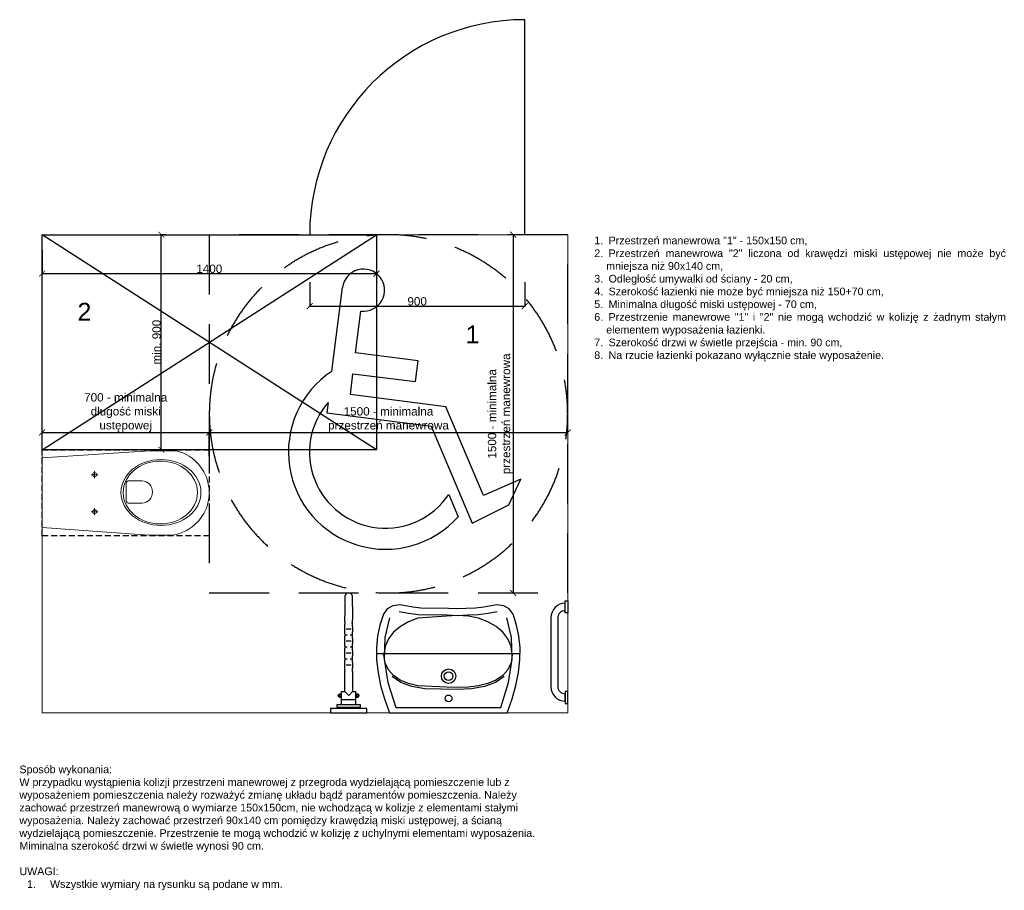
# Model space of a CAD drawing. Header units: millimetres. Extents: x 2816 to 6937, y 2883 to 6528.
import ezdxf

# ---------------------------------------------------------------- set-up
doc = ezdxf.new("R2010")
doc.units = ezdxf.units.MM
doc.linetypes.add('DASHED', pattern=[0.75, 0.5, -0.25])
doc.linetypes.add('HIDDEN', pattern=[0.375, 0.25, -0.125])
doc.layers.add('_RIGIPS G-K', color=7, linetype='Continuous', lineweight=15)
doc.layers.add('_RIGIPS OPISY', color=7, linetype='Continuous', lineweight=13)
doc.layers.add('_RIGIPS_NIEDRUKOWALNE', color=7, linetype='Continuous', lineweight=5, plot=False)
doc.layers.add('A-SANITARNE', color=95, linetype='Continuous')
doc.layers.add('A-WIDOK', color=1, linetype='Continuous')
doc.styles.get("Standard").update_dxf_attribs({"font": 'arial.ttf'})
doc.dimstyles.new('ISO-25', dxfattribs={"dimtxt": 2.5, "dimasz": 2.5, "dimexe": 1.25, "dimexo": 0.625, "dimtad": 1, "dimtxsty": 'Standard', "dimcen": 2.5, "dimadec": 0, "dimazin": 0, "dimtfac": 1, "dimtmove": 0, "dimatfit": 3, "dimfxl": 1, "dimarcsym": 0})

# ---------------------------------------------------------------- blocks, each defined once
blk = doc.blocks.new('A$C31C425BA')
at = {"color": 0}
for p, q in [((-70.6, 82.3), (-70.6, 176.4)), ((-47, 105.8), (-47, 152.9)), ((23.5, 105.8), (-47, 105.8)), ((23.5, 82.3), (23.5, 105.8)), ((-47, 58.8), (-47, 82.3)), ((-47, 82.3), (23.5, 82.3)), ((60.6, 58.8), (-47, 58.8)), ((114.4, -34.4), (60.6, 58.8)), ((-70.6, 47.2), (-70.6, 35.3)), ((-70.6, 35.3), (47, 35.3)), ((47, 35.3), (105.8, -66.6)), ((153.4, -11), (114.4, -34.4)), ((144, -41.3), (153.4, -11)), ((75.9, -38.1), (89.3, -61.5)), ((105.8, -66.6), (144, -41.3))]:
    blk.add_line(p, q, dxfattribs=at)
for centre, major_axis, start_param, end_param in [((-47, 176.4), (0, 23.5), 3.142593, 7.854982), ((0, 0), (0, 108.4), 0.70889, 4.109911), ((0, 0), (-0.2, 84.9), 0.978979, 4.244391)]:
    blk.add_ellipse(centre, major_axis=major_axis, ratio=1, start_param=start_param, end_param=end_param, dxfattribs=at)
blk = doc.blocks.new('niepelnosprawny')
at = {"linetype": 'HIDDEN', "ltscale": 100}
blk.add_lwpolyline([(7753518.52, 5443795.64), (7753518.52, 5443645.64), (7753368.52, 5443645.64), (7753368.52, 5443795.64)], close=True, dxfattribs=at)
blk.add_circle((7753443.52, 5443720.64), 75, dxfattribs=at)
at = {"xscale": -0.3750000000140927, "yscale": 0.3750000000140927, "zscale": 0.3750000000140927, "rotation": 7.163019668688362}
blk.add_blockref('A$C31C425BA', (7753444.75, 5443704.59), dxfattribs=at)
blk = doc.blocks.new('UMYWALKA_NP')
for points in [[(25.81, -54.01), (30.41, -54.04), (44.75, -54.29), (48.98, -54.72), (51.8, -55.28), (55.74, -56.01), (59.33, -55.58), (62.26, -53.97), (64.22, -51.12), (66.06, -45.51), (67.25, -39.69), (67.81, -33.64), (67.73, -27.38), (67.02, -20.89), (65.68, -14.17), (63.72, -7.2), (61.14, 0), (25.81, 0), (0, 0), (-2.58, -7.2), (-4.54, -14.17), (-5.88, -20.89), (-6.59, -27.38), (-6.67, -33.64), (-6.11, -39.69), (-4.91, -45.51), (-3.08, -51.12), (-1.12, -53.97), (1.81, -55.58), (5.41, -56.01), (9.34, -55.28), (12.17, -54.72), (16.39, -54.29), (21.21, -54.04), (25.81, -54.01)], [(30.41, -5.7), (31.09, -5.84), (31.64, -6.22), (32.02, -6.77), (32.16, -7.46), (32.02, -8.14), (31.64, -8.69), (31.09, -9.07), (30.41, -9.21), (29.73, -9.07), (29.17, -8.69), (28.79, -8.14), (28.66, -7.46), (28.79, -6.77), (29.17, -6.22), (29.73, -5.84), (30.41, -5.7)], [(30.41, -15.24), (31.86, -15.54), (33.06, -16.34), (33.86, -17.54), (34.16, -18.99), (33.86, -20.45), (33.06, -21.64), (31.86, -22.45), (30.41, -22.74), (28.95, -22.45), (27.76, -21.64), (26.95, -20.45), (26.66, -18.99), (26.95, -17.54), (27.76, -16.34), (28.95, -15.54), (30.41, -15.24)], [(30.41, -16.69), (31.3, -16.87), (32.03, -17.37), (32.53, -18.1), (32.71, -18.99), (32.53, -19.89), (32.03, -20.62), (31.3, -21.11), (30.41, -21.29), (29.51, -21.11), (28.78, -20.62), (28.29, -19.89), (28.11, -18.99), (28.29, -18.1), (28.78, -17.37), (29.51, -16.87), (30.41, -16.69)]]:
    blk.add_lwpolyline(points, close=True)
for points in [[(61.01, -49.28), (63.47, -38.98), (63.79, -27.74), (61.92, -15.65), (57.84, -2.8), (25.81, -2.8), (3.3, -2.8), (-0.78, -15.65), (-2.65, -27.74), (-2.33, -38.98), (0.13, -49.28)], [(-2.64, -30.14), (-2.05, -25.83), (-0.36, -22.22), (2.3, -19.26), (5.81, -16.92), (10.05, -15.17), (14.89, -13.96), (20.2, -13.26), (25.87, -13.04), (31.54, -13.26), (46.39, -13.96), (51.23, -15.17), (55.47, -16.92), (58.98, -19.26), (61.64, -22.22), (63.33, -25.83), (63.92, -30.14)], [(1.55, -18.74), (6.06, -15.71), (11.8, -13.63), (18.5, -12.42), (25.87, -12.04), (42.78, -12.42), (49.48, -13.63), (55.22, -15.71), (59.73, -18.74)], [(-2.64, -30.14), (-2.05, -34.42), (-0.37, -38.33), (2.27, -41.81), (5.77, -44.79), (9.99, -47.22), (14.82, -49.04), (20.13, -50.17), (25.79, -50.56), (31.47, -50.17), (46.32, -49.04), (51.17, -47.22), (55.42, -44.79), (58.95, -41.81), (61.63, -38.33), (63.32, -34.42), (63.92, -30.14)], [(55.98, -52.51), (51.27, -51.63), (46.19, -51.08), (31.32, -50.74), (25.82, -50.52), (20.33, -50.74), (14.98, -51.08), (9.9, -51.63), (5.19, -52.51)]]:
    blk.add_lwpolyline(points)
at = {"layer": 'A-SANITARNE', "linetype": 'HIDDEN'}
blk.add_lwpolyline([(-6.63, -30.51), (67.77, -30.51)], dxfattribs=at)
blk = doc.blocks.new('uchwyt 30 cm')
blk.add_lwpolyline([(8513.2, 1768.7, -0.414214), (8543.2, 1798.6), (8543.2, 1828.6, 0.414214), (8483.2, 1768.7), (8483.2, 1478.6, 0.414213), (8543.2, 1418.6), (8543.2, 1448.6, -0.414214), (8513.2, 1478.6)], format="xyb", close=True)
for points in [[(8553.2, 1838.6), (8553.2, 1788.6), (8543.2, 1788.6), (8543.2, 1838.6)], [(8553.2, 1408.6), (8553.2, 1458.6), (8543.2, 1458.6), (8543.2, 1408.6)]]:
    blk.add_lwpolyline(points, close=True)
blk = doc.blocks.new('uchwyt 50')
for points in [[(7645.6, 1780.7), (7645.3, 1859.9), (7645.3, 1859.9), (7645.2, 1861.7), (7645, 1863.3), (7644.6, 1864.9), (7644, 1866.4), (7643.3, 1867.9), (7642.4, 1869.2), (7641.4, 1870.5), (7640.4, 1871.6), (7639.2, 1872.6), (7637.9, 1873.6), (7636.5, 1874.4), (7635, 1875), (7633.4, 1875.5), (7631.8, 1875.9), (7630.2, 1876.1), (7628.4, 1876.2), (7626.7, 1876.1), (7625.1, 1875.8), (7623.5, 1875.4), (7622, 1874.9), (7620.6, 1874.2), (7619.2, 1873.4), (7618, 1872.5), (7616.9, 1871.4), (7615.9, 1870.3), (7615, 1869), (7614.2, 1867.7), (7613.5, 1866.3), (7613, 1864.8), (7612.6, 1863.2), (7612.4, 1861.6), (7612.3, 1780.7)], [(7614.2, 1649.3), (7614.2, 1649.6), (7613.9, 1651.1), (7613.6, 1652.7), (7613.3, 1654.3), (7613.1, 1655.9), (7612.9, 1657.4), (7612.7, 1659), (7612.6, 1660.6), (7612.5, 1662.1), (7612.4, 1663.7), (7612.4, 1665.3), (7612.3, 1666.9), (7612.3, 1668.4), (7612.3, 1670), (7612.3, 1671.6), (7612.2, 1673.2), (7612.2, 1674.7), (7612.2, 1676.3), (7612.3, 1677.9), (7612.3, 1679.5), (7612.3, 1681), (7612.3, 1682.6), (7612.4, 1684.2), (7612.4, 1685.7), (7612.5, 1687.3), (7612.6, 1688.9), (7612.7, 1690.4), (7612.9, 1692), (7613.1, 1693.6), (7613.3, 1695.1), (7613.6, 1696.7), (7613.9, 1698.3), (7614.3, 1699.8), (7613.9, 1701.4), (7613.6, 1703), (7613.3, 1704.6), (7613.1, 1706.1), (7612.9, 1707.7), (7612.7, 1709.2), (7612.6, 1710.8), (7612.5, 1712.3), (7612.4, 1713.9), (7612.4, 1715.4), (7612.3, 1717), (7612.3, 1718.5), (7612.3, 1720.1), (7612.3, 1721.6), (7612.3, 1723.2), (7612.3, 1724.7), (7612.3, 1726.3), (7612.3, 1727.9), (7612.3, 1729.5), (7612.3, 1731.1), (7612.3, 1732.7), (7612.4, 1734.3), (7612.4, 1735.8), (7612.5, 1737.4), (7612.6, 1739), (7612.8, 1740.6), (7612.9, 1742.2), (7613.1, 1743.8), (7613.3, 1745.4), (7613.6, 1747), (7613.9, 1748.5), (7614.3, 1750.1), (7613.9, 1751.7), (7613.6, 1753.2), (7613.3, 1754.8), (7613.1, 1756.4), (7612.9, 1757.9), (7612.8, 1759.5), (7612.6, 1761), (7612.5, 1762.6), (7612.4, 1764.1), (7612.4, 1765.7), (7612.3, 1767.3), (7612.3, 1768.8), (7612.3, 1770.4), (7612.3, 1771.9), (7612.3, 1773.5), (7612.3, 1775), (7612.3, 1776.6), (7612.3, 1778.2), (7612.3, 1779.8), (7612.3, 1781.3)], [(7643.7, 1649.3), (7643.7, 1649.6), (7644, 1651.1), (7644.3, 1652.7), (7644.6, 1654.3), (7644.8, 1655.9), (7645, 1657.4), (7645.2, 1659), (7645.3, 1660.6), (7645.4, 1662.1), (7645.5, 1663.7), (7645.6, 1665.3), (7645.6, 1666.9), (7645.6, 1668.4), (7645.7, 1670), (7645.7, 1671.6), (7645.7, 1673.2), (7645.7, 1674.7), (7645.7, 1676.3), (7645.7, 1677.9), (7645.7, 1679.5), (7645.6, 1681), (7645.6, 1682.6), (7645.6, 1684.2), (7645.5, 1685.7), (7645.4, 1687.3), (7645.3, 1688.9), (7645.2, 1690.4), (7645, 1692), (7644.8, 1693.6), (7644.6, 1695.1), (7644.3, 1696.7), (7644, 1698.3), (7643.7, 1699.8), (7644, 1701.4), (7644.3, 1703), (7644.6, 1704.6), (7644.8, 1706.1), (7645, 1707.7), (7645.2, 1709.2), (7645.3, 1710.8), (7645.4, 1712.3), (7645.5, 1713.9), (7645.6, 1715.4), (7645.6, 1717), (7645.6, 1718.5), (7645.7, 1720.1), (7645.7, 1721.6), (7645.7, 1723.2), (7645.7, 1724.7), (7645.7, 1726.3), (7645.7, 1727.9), (7645.7, 1729.5), (7645.6, 1731.1), (7645.6, 1732.7), (7645.6, 1734.3), (7645.5, 1735.8), (7645.4, 1737.4), (7645.3, 1739), (7645.2, 1740.6), (7645, 1742.2), (7644.8, 1743.8), (7644.6, 1745.4), (7644.3, 1747), (7644, 1748.5), (7643.7, 1750.1), (7644, 1751.7), (7644.3, 1753.2), (7644.6, 1754.8), (7644.8, 1756.4), (7645, 1757.9), (7645.2, 1759.5), (7645.3, 1761), (7645.4, 1762.6), (7645.5, 1764.1), (7645.6, 1765.7), (7645.6, 1767.3), (7645.6, 1768.8), (7645.6, 1770.4), (7645.7, 1771.9), (7645.7, 1773.5), (7645.7, 1775), (7645.7, 1776.6), (7645.7, 1778.2), (7645.6, 1779.8), (7645.6, 1781.3)], [(7622.4, 1700), (7614.4, 1700)], [(7638.9, 1725), (7618.8, 1725)], [(7643.3, 1700), (7635.3, 1700)], [(7614.2, 1548.6), (7614.2, 1548.9), (7613.9, 1550.5), (7613.6, 1552), (7613.3, 1553.6), (7613.1, 1555.2), (7612.9, 1556.8), (7612.7, 1558.3), (7612.6, 1559.9), (7612.5, 1561.5), (7612.4, 1563.1), (7612.4, 1564.6), (7612.3, 1566.2), (7612.3, 1567.8), (7612.3, 1569.4), (7612.3, 1570.9), (7612.2, 1572.5), (7612.2, 1574.1), (7612.2, 1575.6), (7612.3, 1577.2), (7612.3, 1578.8), (7612.3, 1580.4), (7612.3, 1581.9), (7612.4, 1583.5), (7612.4, 1585.1), (7612.5, 1586.6), (7612.6, 1588.2), (7612.7, 1589.8), (7612.9, 1591.3), (7613.1, 1592.9), (7613.3, 1594.5), (7613.6, 1596), (7613.9, 1597.6), (7614.3, 1599.2), (7613.9, 1600.8), (7613.6, 1602.3), (7613.3, 1603.9), (7613.1, 1605.5), (7612.9, 1607), (7612.7, 1608.6), (7612.6, 1610.1), (7612.5, 1611.7), (7612.4, 1613.2), (7612.4, 1614.8), (7612.3, 1616.3), (7612.3, 1617.9), (7612.3, 1619.4), (7612.3, 1621), (7612.3, 1622.5), (7612.3, 1624.1), (7612.3, 1625.7), (7612.3, 1627.2), (7612.3, 1628.8), (7612.3, 1630.4), (7612.3, 1632), (7612.4, 1633.6), (7612.4, 1635.2), (7612.5, 1636.8), (7612.6, 1638.3), (7612.8, 1639.9), (7612.9, 1641.5), (7613.1, 1643.1), (7613.3, 1644.7), (7613.6, 1646.3), (7613.9, 1647.9), (7614.3, 1649.5), (7613.9, 1651), (7613.6, 1652.6), (7613.3, 1654.1), (7613.1, 1655.7), (7612.9, 1657.2), (7612.8, 1658.8), (7612.6, 1660.4), (7612.5, 1661.9), (7612.4, 1663.5), (7612.4, 1665), (7612.3, 1666.6), (7612.3, 1668.1), (7612.3, 1669.7), (7612.3, 1671.3), (7612.3, 1672.8), (7612.3, 1674.4), (7612.3, 1676), (7612.3, 1677.5), (7612.3, 1679.1), (7612.3, 1680.7)], [(7622.4, 1649.4), (7614.4, 1649.4)], [(7638.9, 1674.5), (7618.8, 1674.5)], [(7643.3, 1649.4), (7635.3, 1649.4)], [(7643.7, 1548.6), (7643.7, 1548.9), (7644, 1550.5), (7644.3, 1552), (7644.6, 1553.6), (7644.8, 1555.2), (7645, 1556.8), (7645.2, 1558.3), (7645.3, 1559.9), (7645.4, 1561.5), (7645.5, 1563.1), (7645.6, 1564.6), (7645.6, 1566.2), (7645.6, 1567.8), (7645.7, 1569.4), (7645.7, 1570.9), (7645.7, 1572.5), (7645.7, 1574.1), (7645.7, 1575.6), (7645.7, 1577.2), (7645.7, 1578.8), (7645.6, 1580.4), (7645.6, 1581.9), (7645.6, 1583.5), (7645.5, 1585.1), (7645.4, 1586.6), (7645.3, 1588.2), (7645.2, 1589.8), (7645, 1591.3), (7644.8, 1592.9), (7644.6, 1594.5), (7644.3, 1596), (7644, 1597.6), (7643.7, 1599.2), (7644, 1600.8), (7644.3, 1602.3), (7644.6, 1603.9), (7644.8, 1605.5), (7645, 1607), (7645.2, 1608.6), (7645.3, 1610.1), (7645.4, 1611.7), (7645.5, 1613.2), (7645.6, 1614.8), (7645.6, 1616.3), (7645.6, 1617.9), (7645.7, 1619.4), (7645.7, 1621), (7645.7, 1622.5), (7645.7, 1624.1), (7645.7, 1625.7), (7645.7, 1627.2), (7645.7, 1628.8), (7645.6, 1630.4), (7645.6, 1632), (7645.6, 1633.6), (7645.5, 1635.2), (7645.4, 1636.8), (7645.3, 1638.3), (7645.2, 1639.9), (7645, 1641.5), (7644.8, 1643.1), (7644.6, 1644.7), (7644.3, 1646.3), (7644, 1647.9), (7643.7, 1649.5), (7644, 1651), (7644.3, 1652.6), (7644.6, 1654.1), (7644.8, 1655.7), (7645, 1657.2), (7645.2, 1658.8), (7645.3, 1660.4), (7645.4, 1661.9), (7645.5, 1663.5), (7645.6, 1665), (7645.6, 1666.6), (7645.6, 1668.1), (7645.6, 1669.7), (7645.7, 1671.3), (7645.7, 1672.8), (7645.7, 1674.4), (7645.7, 1676), (7645.7, 1677.5), (7645.6, 1679.1), (7645.6, 1680.7)], [(7638.9, 1624.3), (7618.8, 1624.3)], [(7622.4, 1599.3), (7614.4, 1599.3)], [(7638.9, 1574.2), (7618.8, 1574.2)], [(7643.3, 1599.3), (7635.3, 1599.3)], [(7645.3, 1549.2), (7645.3, 1463.6), (7629, 1446.8), (7612.2, 1463.5)], [(7612.2, 1463.4), (7612.2, 1549.2)], [(7612.2, 1549.2), (7614.4, 1549.2)], [(7643.3, 1549.2), (7645.3, 1549.2)], [(7590.7, 1441.3), (7590.7, 1441.3), (7590.2, 1441.3), (7589.6, 1441.4), (7589.1, 1441.5), (7588.6, 1441.7), (7588.1, 1441.9), (7587.7, 1442.2), (7587.3, 1442.5), (7586.9, 1442.9), (7586.5, 1443.3), (7586.2, 1443.7), (7585.9, 1444.1), (7585.7, 1444.6), (7585.5, 1445.1), (7585.4, 1445.6), (7585.3, 1446.2), (7585.3, 1446.7), (7585.3, 1447.3), (7585.4, 1447.8), (7585.5, 1448.4), (7585.7, 1448.9), (7585.9, 1449.3), (7586.2, 1449.8), (7586.5, 1450.2), (7586.9, 1450.6), (7587.3, 1450.9), (7587.7, 1451.3), (7588.1, 1451.5), (7588.6, 1451.8), (7589.1, 1451.9), (7589.6, 1452.1), (7590.2, 1452.2)], [(7590.9, 1439.2), (7590.9, 1454.3), (7596, 1454.3), (7596, 1439.2), (7590.9, 1439.2)], [(7590.9, 1450.7), (7595.8, 1450.7)], [(7590.9, 1442.8), (7595.8, 1442.8)], [(7598.8, 1408.6), (7598.8, 1463.4)], [(7599.1, 1463.4), (7612.2, 1463.4)], [(7645.5, 1463.4), (7659, 1463.4)], [(7658.9, 1408.6), (7658.9, 1463.4)], [(7661.8, 1439.2), (7661.8, 1454.3), (7666.8, 1454.3), (7666.8, 1439.2), (7661.8, 1439.2)], [(7666.8, 1450.7), (7661.9, 1450.7)], [(7666.8, 1442.8), (7661.9, 1442.8)], [(7667, 1441.3), (7667, 1441.3), (7667.6, 1441.3), (7668.1, 1441.4), (7668.6, 1441.5), (7669.1, 1441.7), (7669.6, 1441.9), (7670, 1442.2), (7670.5, 1442.5), (7670.9, 1442.9), (7671.2, 1443.3), (7671.5, 1443.7), (7671.8, 1444.1), (7672, 1444.6), (7672.2, 1445.1), (7672.3, 1445.6), (7672.4, 1446.2), (7672.5, 1446.7), (7672.4, 1447.3), (7672.3, 1447.8), (7672.2, 1448.4), (7672, 1448.9), (7671.8, 1449.3), (7671.5, 1449.8), (7671.2, 1450.2), (7670.9, 1450.6), (7670.5, 1450.9), (7670, 1451.3), (7669.6, 1451.5), (7669.1, 1451.8), (7668.6, 1451.9), (7668.1, 1452.1), (7667.6, 1452.2)], [(7679, 1398.5), (7679, 1408.5), (7578.7, 1408.5), (7578.7, 1398.5), (7679, 1398.5)], [(7599.1, 1430.3), (7659, 1430.3)], [(7705.5, 1392.4), (7552.2, 1392.4), (7552.2, 1375.1), (7705.5, 1375.1), (7705.5, 1392.4)]]:
    blk.add_lwpolyline(points)
blk = doc.blocks.new('_ArchTick')
at = {"color": 0, "linetype": 'ByBlock', "const_width": 0.15}
blk.add_lwpolyline([(-0.5, -0.5), (0.5, 0.5)], dxfattribs=at)
blk = doc.blocks.new('*D36')
at = {"layer": '_RIGIPS_NIEDRUKOWALNE', "color": 0, "lineweight": -2, "transparency": 16777216}
for p, q in [((2909.8, 4728.1), (2909.8, 4801)), ((2909.8, 4799.8), (3609.8, 4799.8)), ((3609.8, 4728.1), (3609.8, 4801))]:
    blk.add_line(p, q, dxfattribs=at)
at = {"layer": 'Defpoints', "color": 0, "transparency": 16777216}
for p in [(3609.8, 4799.8), (2909.8, 4727.5), (3609.8, 4727.5)]:
    blk.add_point(p, dxfattribs=at)
at = {"layer": '_RIGIPS_NIEDRUKOWALNE', "color": 0, "lineweight": -2, "transparency": 16777216, "xscale": 25, "yscale": 25, "zscale": 25, "rotation": 180}
blk.add_blockref('_ArchTick', (2909.8, 4799.8), dxfattribs=at)
at = {"layer": '_RIGIPS_NIEDRUKOWALNE', "color": 0, "lineweight": -2, "transparency": 16777216, "xscale": 25, "yscale": 25, "zscale": 25}
blk.add_blockref('_ArchTick', (3609.8, 4799.8), dxfattribs=at)
at = {"layer": '_RIGIPS_NIEDRUKOWALNE', "color": 0, "transparency": 16777216, "insert": (3259.8, 4882.9), "char_height": 35, "attachment_point": 5}
blk.add_mtext('700 - minimalna\\Pdługość miski\\Pustępowej', dxfattribs=at)
blk = doc.blocks.new('*D33')
at = {"layer": '_RIGIPS_NIEDRUKOWALNE', "color": 0, "lineweight": -2, "transparency": 16777216}
for p, q in [((5109.8, 4824.5), (5109.8, 4798.5)), ((3609.8, 4699.8), (3609.8, 4801)), ((3609.8, 4799.8), (5109.8, 4799.8))]:
    blk.add_line(p, q, dxfattribs=at)
at = {"layer": 'Defpoints', "color": 0, "transparency": 16777216}
for p in [(5109.8, 4825.2), (5109.8, 4799.8), (3609.8, 4616.2)]:
    blk.add_point(p, dxfattribs=at)
at = {"layer": '_RIGIPS_NIEDRUKOWALNE', "color": 0, "lineweight": -2, "transparency": 16777216, "xscale": 25, "yscale": 25, "zscale": 25, "rotation": 180}
blk.add_blockref('_ArchTick', (3609.8, 4799.8), dxfattribs=at)
at = {"layer": '_RIGIPS_NIEDRUKOWALNE', "color": 0, "lineweight": -2, "transparency": 16777216, "xscale": 25, "yscale": 25, "zscale": 25}
blk.add_blockref('_ArchTick', (5109.8, 4799.8), dxfattribs=at)
at = {"layer": '_RIGIPS_NIEDRUKOWALNE', "color": 0, "transparency": 16777216, "insert": (4359.8, 4853.4), "char_height": 35, "attachment_point": 5}
blk.add_mtext('1500 - minimalna \\Pprzestrzeń manewrowa', dxfattribs=at)
blk = doc.blocks.new('*D37')
at = {"layer": '_RIGIPS_NIEDRUKOWALNE', "color": 0, "lineweight": -2, "transparency": 16777216}
for p, q in [((2909.8, 5564.7), (2909.8, 5463.5)), ((4309.8, 5564.7), (4309.8, 5463.5)), ((2909.8, 5464.7), (4309.8, 5464.7))]:
    blk.add_line(p, q, dxfattribs=at)
at = {"layer": 'Defpoints', "color": 0, "transparency": 16777216}
for p in [(2909.8, 5627.5), (4309.8, 5627.5), (4309.8, 5464.7)]:
    blk.add_point(p, dxfattribs=at)
at = {"layer": '_RIGIPS_NIEDRUKOWALNE', "color": 0, "lineweight": -2, "transparency": 16777216, "xscale": 25, "yscale": 25, "zscale": 25, "rotation": 180}
blk.add_blockref('_ArchTick', (2909.8, 5464.7), dxfattribs=at)
at = {"layer": '_RIGIPS_NIEDRUKOWALNE', "color": 0, "lineweight": -2, "transparency": 16777216, "xscale": 25, "yscale": 25, "zscale": 25}
blk.add_blockref('_ArchTick', (4309.8, 5464.7), dxfattribs=at)
at = {"layer": '_RIGIPS_NIEDRUKOWALNE', "color": 0, "transparency": 16777216, "insert": (3609.8, 5484.6), "char_height": 35, "attachment_point": 5}
blk.add_mtext('1400', dxfattribs=at)
blk = doc.blocks.new('*D34')
at = {"layer": '_RIGIPS_NIEDRUKOWALNE', "color": 0, "lineweight": -2, "transparency": 16777216}
for p, q in [((4981.4, 5627.5), (4880.1, 5627.5)), ((4881.4, 5627.5), (4881.4, 4127.5)), ((4981.4, 4127.5), (4880.1, 4127.5))]:
    blk.add_line(p, q, dxfattribs=at)
at = {"layer": 'Defpoints', "color": 0, "transparency": 16777216}
for p in [(5109.8, 5627.5), (4881.4, 4127.5), (5109.8, 4127.5)]:
    blk.add_point(p, dxfattribs=at)
at = {"layer": '_RIGIPS_NIEDRUKOWALNE', "color": 0, "lineweight": -2, "transparency": 16777216, "xscale": 25, "yscale": 25, "zscale": 25}
for p, rotation in [((4881.4, 5627.5), 90), ((4881.4, 4127.5), 270)]:
    blk.add_blockref('_ArchTick', p, dxfattribs=dict(at, rotation=rotation))
at = {"layer": '_RIGIPS_NIEDRUKOWALNE', "color": 0, "transparency": 16777216, "insert": (4827.7, 4877.5), "char_height": 35, "attachment_point": 5, "rotation": 90}
blk.add_mtext('1500 - minimalna\\Pprzestrzeń manewrowa', dxfattribs=at)
blk = doc.blocks.new('*D35')
at = {"layer": '_RIGIPS_NIEDRUKOWALNE', "color": 0, "lineweight": -2, "transparency": 16777216}
for p, q in [((4029.9, 5428.5), (4029.9, 5327.3)), ((4929.9, 5428.5), (4929.9, 5327.3)), ((4029.9, 5328.5), (4929.9, 5328.5))]:
    blk.add_line(p, q, dxfattribs=at)
at = {"layer": 'Defpoints', "color": 0, "transparency": 16777216}
for p in [(4029.9, 5627.5), (4929.9, 5627.5), (4929.9, 5328.5)]:
    blk.add_point(p, dxfattribs=at)
at = {"layer": '_RIGIPS_NIEDRUKOWALNE', "color": 0, "lineweight": -2, "transparency": 16777216, "xscale": 25, "yscale": 25, "zscale": 25, "rotation": 180}
blk.add_blockref('_ArchTick', (4029.9, 5328.5), dxfattribs=at)
at = {"layer": '_RIGIPS_NIEDRUKOWALNE', "color": 0, "lineweight": -2, "transparency": 16777216, "xscale": 25, "yscale": 25, "zscale": 25}
blk.add_blockref('_ArchTick', (4929.9, 5328.5), dxfattribs=at)
at = {"layer": '_RIGIPS_NIEDRUKOWALNE', "color": 0, "transparency": 16777216, "insert": (4479.9, 5348.4), "char_height": 35, "attachment_point": 5}
blk.add_mtext('900', dxfattribs=at)
blk = doc.blocks.new('kKIBEL_NP')
at = {"lineweight": 0}
for p, q in [((-0.35, -5), (-3.23, -45.7)), ((-0.35, -5), (28.84, -5)), ((28.84, -5), (31.41, -45.7)), ((6.25, -26.98), (4.84, -26.98)), ((6.25, -26.98), (6.25, -25.54)), ((6.25, -26.98), (7.73, -26.98)), ((6.25, -26.98), (6.25, -28.41)), ((21.75, -26.98), (20.34, -26.98)), ((21.75, -26.98), (21.75, -25.54)), ((21.75, -26.98), (23.23, -26.98)), ((21.75, -26.98), (21.75, -28.41)), ((10.76, -40.21), (18.26, -40.21)), ((9.82, -41.51), (9.82, -46.77)), ((19.2, -41.51), (19.2, -46.77)), ((-3.23, -45.7), (-3.56, -50.14)), ((31.41, -45.7), (31.78, -50.14)), ((-3.56, -50.14), (-3.5, -59.69)), ((31.78, -50.14), (31.75, -60.39)), ((-3.5, -59.69), (-3.25, -61.08)), ((-3.25, -61.08), (-2.86, -62.53)), ((31.77, -61.08), (31.38, -62.53)), ((31.73, -59.69), (31.77, -61.08)), ((-2.86, -62.53), (-2.34, -63.93)), ((-2.34, -63.93), (-1.71, -65.29)), ((-1.71, -65.29), (-0.96, -66.59)), ((30.23, -65.29), (29.48, -66.59)), ((30.86, -63.93), (30.23, -65.29)), ((31.38, -62.53), (30.86, -63.93)), ((-0.96, -66.59), (-0.11, -67.83)), ((-0.11, -67.83), (0.85, -68.99)), ((0.85, -68.99), (2.49, -70.6)), ((27.67, -68.99), (26.03, -70.6)), ((28.63, -67.83), (27.67, -68.99)), ((29.48, -66.59), (28.63, -67.83)), ((2.49, -70.6), (4.26, -71.94)), ((4.26, -71.94), (5.55, -72.72)), ((5.55, -72.72), (7.72, -73.77)), ((7.72, -73.77), (9.19, -74.25)), ((20.8, -73.77), (19.33, -74.25)), ((22.97, -72.72), (20.8, -73.77)), ((24.26, -71.94), (22.97, -72.72)), ((26.03, -70.6), (24.26, -71.94)), ((9.19, -74.25), (11.24, -74.72)), ((11.24, -74.72), (12.74, -74.92)), ((12.74, -74.92), (14.26, -75)), ((15.78, -74.92), (14.26, -75)), ((17.28, -74.72), (15.78, -74.92)), ((19.33, -74.25), (17.28, -74.72))]:
    blk.add_line(p, q, dxfattribs=at)
for centre, radius, start, end in [((11.02, -41.39), 1.2, 102.2339, 185.8899), ((18.01, -41.39), 1.2, 354.1101, 77.7661), ((14.51, -46.54), 4.7, 182.8022, 357.1978)]:
    blk.add_arc(centre, radius, start, end, dxfattribs=at)
for centre in [(6.25, -26.98), (21.75, -26.98)]:
    blk.add_ellipse(centre, major_axis=(0.599, 0.599), ratio=1, start_param=5.497787, end_param=11.780972, dxfattribs=at)
for centre, major_axis, ratio in [((14.31, -54.75), (0, -16.75), 0.823529), ((14.31, -54.5), (0, -15.54), 0.845174)]:
    blk.add_ellipse(centre, major_axis=major_axis, ratio=ratio, dxfattribs=at)
blk = doc.blocks.new('*D38')
at = {"layer": '_RIGIPS_NIEDRUKOWALNE', "color": 0, "lineweight": -2, "transparency": 16777216}
for p, q in [((3428, 5627.5), (3407.7, 5627.5)), ((3409, 4727.5), (3409, 5627.5)), ((3428, 4727.5), (3407.7, 4727.5))]:
    blk.add_line(p, q, dxfattribs=at)
at = {"layer": 'Defpoints', "color": 0, "transparency": 16777216}
for p in [(3409, 5627.5), (3428.6, 5627.5), (3428.6, 4727.5)]:
    blk.add_point(p, dxfattribs=at)
at = {"layer": '_RIGIPS_NIEDRUKOWALNE', "color": 0, "lineweight": -2, "transparency": 16777216, "xscale": 25, "yscale": 25, "zscale": 25}
for p, rotation in [((3409, 5627.5), 90), ((3409, 4727.5), 270)]:
    blk.add_blockref('_ArchTick', p, dxfattribs=dict(at, rotation=rotation))
at = {"layer": '_RIGIPS_NIEDRUKOWALNE', "color": 0, "transparency": 16777216, "insert": (3389.1, 5177.5), "char_height": 35, "attachment_point": 5, "rotation": 90}
blk.add_mtext('min. 900', dxfattribs=at)

msp = doc.modelspace()

# ---------------------------------------------------------------- linework, layer by layer
msp.add_lwpolyline([(4929.893, 5627.502), (4929.893, 6527.502)])
msp.add_arc((4929.893, 5627.502), 900, 90, 180)
at = {"layer": '_RIGIPS G-K'}
for points in [[(2909.821, 5627.502), (2909.821, 3626.451), (5109.821, 3626.451), (5109.821, 5627.502), (2909.821, 5627.502)], [(3979.893, 5627.502), (2909.821, 5627.502)]]:
    msp.add_lwpolyline(points, dxfattribs=at)
at = {"layer": 'A-SANITARNE', "linetype": 'HIDDEN', "ltscale": 100}
msp.add_lwpolyline([(3609.821, 4727.502), (3609.821, 4367.502), (2909.821, 4367.502), (2909.821, 4727.502)], close=True, dxfattribs=at)
at = {"layer": 'A-WIDOK', "color": 217, "true_color": 0x93278f}
for p, q in [((4309.821, 4727.502), (2909.821, 5627.502)), ((2909.821, 4727.502), (4309.821, 5627.502))]:
    msp.add_line(p, q, dxfattribs=at)
msp.add_lwpolyline([(4309.821, 5627.502), (4309.821, 4727.502), (2909.821, 4727.502), (2909.821, 5627.502)], close=True, dxfattribs=at)

# ---------------------------------------------------------------- block references
for name, p in [('uchwyt 50', (-3435.649, 2251.302)), ('uchwyt 30 cm', (-3443.363, 2256.082))]:
    msp.add_blockref(name, p)
at = {"layer": 'A-SANITARNE'}
for name, p, xscale, yscale, zscale, rotation in [('kKIBEL_NP', (2859.821, 4405.085), 10, 10, 10, 90), ('UMYWALKA_NP', (4856.529, 3626.232), 8.064877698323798, 8.064877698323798, 8.064877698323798, 180)]:
    msp.add_blockref(name, p, dxfattribs=dict(at, xscale=xscale, yscale=yscale, zscale=zscale, rotation=rotation))
at = {"layer": 'A-WIDOK', "linetype": 'DASHED', "xscale": -10, "yscale": 10, "zscale": 10}
msp.add_blockref('niepelnosprawny', (77538795.009, -54432328.858), dxfattribs=at)

# ---------------------------------------------------------------- texts
at = {"layer": '_RIGIPS OPISY', "insert": (5201.14, 5619.197), "char_height": 10, "attachment_point": 1}
msp.add_mtext_dynamic_manual_height_columns('\\pxi-5,l7,qj,t5;{\\H3.2x;1.^IPrzestrzeń manewrowa "1" - 150x150 cm,\\P2.^IPrzestrzeń manewrowa "2" liczona od krawędzi miski ustępowej nie może być mniejsza niż 90x140 cm,\\P3.^IOdległość umywalki od ściany - 20 cm,\\P4.^ISzerokość łazienki nie może być mniejsza niż 150+70 cm,\\P5.^IMinimalna długość miski ustępowej - 70 cm, \\P6.^IPrzestrzenie manewrowe "1" i "2" nie mogą wchodzić w kolizję z żadnym stałym elementem wyposażenia łazienki. \\P7.^ISzerokość drzwi w świetle przejścia - min. 90 cm,\\P8.^INa rzucie łazienki pokazano wyłącznie stałe wyposażenie. }', width=1738.15514, gutter_width=12.5, heights=[0], dxfattribs=at)
at = {"layer": '_RIGIPS OPISY', "insert": (2815.002, 3405.237), "char_height": 32, "width": 2154.31649, "attachment_point": 1}
msp.add_mtext('Sposób wykonania:\\PW przypadku wystąpienia kolizji przestrzeni manewrowej z przegroda wydzielającą pomieszczenie lub z wyposażeniem pomieszczenia należy rozważyć zmianę układu bądź paramentów pomieszczenia. Należy zachować przestrzeń manewrową o wymiarze 150x150cm, nie wchodzącą w kolizje z elementami stałymi wyposażenia. Należy zachować przestrzeń 90x140 cm pomiędzy krawędzią miski ustępowej, a ścianą wydzielającą pomieszczenie. Przestrzenie te mogą wchodzić w kolizję z uchylnymi elementami wyposażenia. Miminalna szerokość drzwi w świetle wynosi 90 cm.\\P\\pxqj;\\PUWAGI:\\P\\pi-3,l4,q*,t4;1.^IWszystkie wymiary na rysunku są podane w mm.', dxfattribs=at)
at = {"layer": 'A-WIDOK', "color": 217, "true_color": 0x93278f, "insert": (3057.996, 5342.192), "char_height": 75, "attachment_point": 1}
msp.add_mtext_dynamic_manual_height_columns('2', width=227.36605, gutter_width=12.5, heights=[0], dxfattribs=at)
at = {"layer": 'A-WIDOK', "insert": (4682.446, 5247.326), "char_height": 75, "attachment_point": 1}
msp.add_mtext_dynamic_manual_height_columns('1', width=227.36605, gutter_width=12.5, heights=[0], dxfattribs=at)

# ---------------------------------------------------------------- dimensions: what is measured, and where the dimension line sits
at = {"layer": '_RIGIPS_NIEDRUKOWALNE'}
for base, p1, p2, picture, middle in [((4309.821, 5464.742), (2909.821, 5627.502), (4309.821, 5627.502), '*D37', (3609.821, 5484.612)), ((4929.893, 5328.526), (4029.893, 5627.502), (4929.893, 5627.502), '*D35', (4479.893, 5348.396))]:
    dim = msp.add_linear_dim(base=base, p1=p1, p2=p2, dimstyle='ISO-25', override={"dimtxt": 35, "dimasz": 25, "dimgap": 2, "dimdec": 0, "dimblk1": 'ArchTick', "dimblk2": 'ArchTick', "dimsah": 1, "dimtmove": 1, "dimfxl": 100, "dimfxlon": 1}, dxfattribs=at)
    dim.commit()
    dim.dimension.update_dxf_attribs({"geometry": picture, "text_midpoint": middle})
for base, p1, p2, text, override, picture, middle in [((3408.994, 5627.502), (3428.608, 4727.502), (3428.608, 5627.502), 'min. <>', {"dimtxt": 35, "dimasz": 25, "dimgap": 2, "dimblk1": 'ArchTick', "dimblk2": 'ArchTick', "dimsah": 1}, '*D38', (3389.124, 5177.502)), ((4881.373, 4127.502), (5109.821, 5627.502), (5109.821, 4127.502), '<> - minimalna\\Pprzestrzeń manewrowa', {"dimtxt": 35, "dimasz": 25, "dimgap": 2, "dimdec": 0, "dimblk1": 'ArchTick', "dimblk2": 'ArchTick', "dimsah": 1, "dimtmove": 1, "dimfxl": 100, "dimfxlon": 1}, '*D34', (4827.68, 4877.502))]:
    dim = msp.add_linear_dim(base=base, p1=p1, p2=p2, angle=90, text=text, dimstyle='ISO-25', override=override, dxfattribs=at)
    dim.commit()
    dim.dimension.update_dxf_attribs({"geometry": picture, "text_midpoint": middle})
for base, p1, p2, text, picture, middle in [((3609.821, 4799.756), (2909.821, 4727.502), (3609.821, 4727.502), '<> - minimalna\\Pdługość miski\\Pustępowej', '*D36', (3259.821, 4882.902)), ((5109.821, 4799.756), (3609.821, 4616.21), (5109.821, 4825.16), '<> - minimalna \\Pprzestrzeń manewrowa', '*D33', (4359.821, 4853.449))]:
    dim = msp.add_linear_dim(base=base, p1=p1, p2=p2, text=text, dimstyle='ISO-25', override={"dimtxt": 35, "dimasz": 25, "dimgap": 2, "dimdec": 0, "dimblk1": 'ArchTick', "dimblk2": 'ArchTick', "dimsah": 1, "dimtmove": 1, "dimfxl": 100, "dimfxlon": 1}, dxfattribs=at)
    dim.commit()
    dim.dimension.update_dxf_attribs({"geometry": picture, "text_midpoint": middle})

doc.saveas('drawing.dxf')
